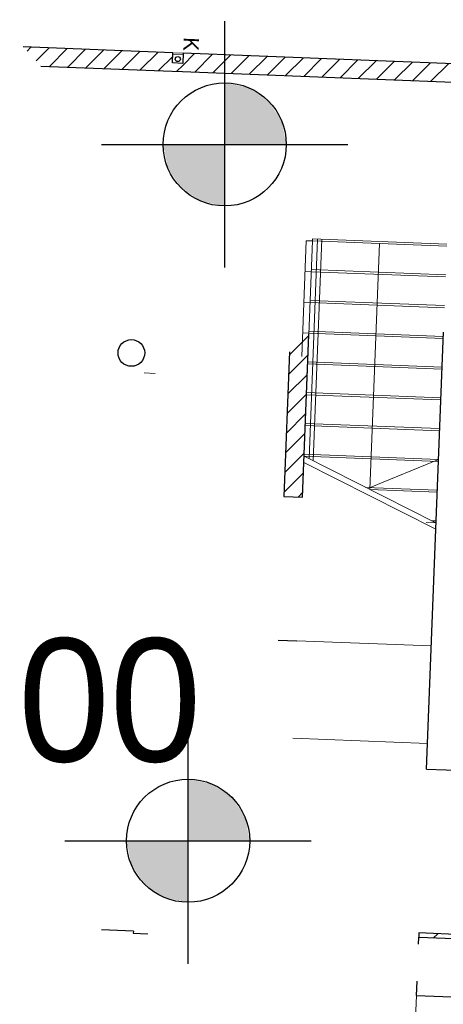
# Model space of a CAD drawing. Extents: x -134780 to 5540120, y 74663 to 5964901.
# Tile 38 of 71: x 5539588.15 to 5539592.28, y 5961331.86 to 5961341.46. Entities that reach past the tile are written whole.
import ezdxf

# ---------------------------------------------------------------- set-up
doc = ezdxf.new("R2010")
doc.units = 0
doc.header["$MEASUREMENT"] = 0
doc.set_wipeout_variables(frame=1)
doc.linetypes.add('Hidden Line', pattern=[50, 25, -25])
doc.linetypes.add('Krawędzie ukryte', pattern=[150, 100, -50])
for name, color, linetype, lineweight in [('Arch balustrady_Nr_Pióra__21', 7, 'Continuous', 9), ('Arch IS_Nr_Pióra__52', 34, 'Continuous', 25), ('Arch ściany nośne_Nr_Pióra__21', 7, 'Continuous', 9), ('Arch ściany nośne_Nr_Pióra__27', 7, 'Continuous', 30), ('Drzwi ArchiCAD_Nr_Pióra__27', 7, 'Continuous', 30), ('INWENT OPISY_Nr_Pióra__52', 34, 'Continuous', 25), ('INWENT RZĘDNE_Nr_Pióra__15', 214, 'Continuous', 25), ('INWENT RZĘDNE_Nr_Pióra__20', 1, 'Continuous', 100), ('INWENT.ŚCIANY_Nr_Pióra__1', 7, 'Continuous', 25), ('Istniejące schody_Nr_Pióra__101', 8, 'Continuous', 13), ('Istniejące schody_Nr_Pióra__5', 7, 'Continuous', 13), ('mapa', 7, 'Continuous', 13), ('zasuwa_lub_zawor_Nr_Pióra__7', 7, 'Continuous', 13)]:
    doc.layers.add(name, color=color, linetype=linetype, lineweight=lineweight)
for name, color, linetype, lineweight, true_color in [('Arch obudowy GK_Nr_Pióra__9', 7, 'Continuous', 13, 0x3dad99), ('Arch okna_Nr_Pióra__4', 7, 'Continuous', 9, 0x029e21), ('Arch schody_Nr_Pióra__25', 7, 'Continuous', 13, 0x40a5ff)]:
    doc.layers.add(name, color=color, linetype=linetype, lineweight=lineweight, true_color=true_color)
doc.layers.add('Arch ściany nośne', color=7, linetype='Continuous')
doc.styles.add('GENERATED_STYLE_1', font='txt')
doc.styles.add('GENERATED_STYLE_2', font='txt')

# ---------------------------------------------------------------- blocks, each defined once
blk = doc.blocks.new('Ściana_58', base_point=(-121796.4, 107182.4))
at = {"layer": 'Arch ściany nośne_Nr_Pióra__21', "linetype": 'Continuous'}
h = blk.add_hatch(dxfattribs=at)
h.set_pattern_fill('Common_Brick', color=256, style=0, pattern_type=2)
h.set_pattern_definition([(45, (0, 0), (-91.92388, 91.92388), [])])
h.paths.add_polyline_path([(-121798, 107142.4), (-121368.3, 107125.6), (-121366.7, 107165.6), (-121796.4, 107182.4)], flags=0)
at = {"layer": 'Arch ściany nośne_Nr_Pióra__27', "linetype": 'Continuous'}
for p, q in [((-121796.4, 107182.4), (-121798, 107142.4)), ((-121798, 107142.4), (-121368.3, 107125.6)), ((-121366.7, 107165.6), (-121796.4, 107182.4)), ((-121368.3, 107125.6), (-121366.7, 107165.6))]:
    blk.add_line(p, q, dxfattribs=at)
blk = doc.blocks.new('mapa')
at = {"layer": 'Arch ściany nośne_Nr_Pióra__21', "linetype": 'Continuous'}
h = blk.add_hatch(dxfattribs=at)
h.set_pattern_fill('Common_Brick', color=252, scale=0.001, style=0, pattern_type=2)
h.set_pattern_definition([(45, (5539713.8376, 5961225.37486), (-0.09192388, 0.09192388), [])])
h.paths.add_polyline_path([(5539589.7405, 5961341.0336), (5539589.6406, 5961341.0375), (5539589.6375, 5961340.9575), (5539589.7374, 5961340.9536)], flags=0)
at = {"layer": 'INWENT RZĘDNE_Nr_Pióra__15', "linetype": 'Continuous'}
for points in [[(5539589.793, 5961333.4566), (5539590.393, 5961333.4566), (5539590.3473, 5961333.6862), (5539590.2172, 5961333.8809), (5539590.0226, 5961334.0109), (5539589.793, 5961334.0566)], [(5539589.793, 5961333.4566), (5539589.193, 5961333.4566), (5539589.2386, 5961333.227), (5539589.3687, 5961333.0323), (5539589.5633, 5961332.9023), (5539589.793, 5961332.8566)]]:
    blk.add_hatch(color=252, dxfattribs=at).paths.add_polyline_path(points, flags=0)
at = {"layer": 'INWENT RZĘDNE_Nr_Pióra__20', "linetype": 'Continuous', "lineweight": 25}
for points in [[(5539590.1494, 5961340.2438), (5539590.7494, 5961340.2438), (5539590.7038, 5961340.4734), (5539590.5737, 5961340.6681), (5539590.3791, 5961340.7981), (5539590.1494, 5961340.8438)], [(5539590.1494, 5961340.2438), (5539589.5494, 5961340.2438), (5539589.5951, 5961340.0142), (5539589.7252, 5961339.8195), (5539589.9198, 5961339.6895), (5539590.1494, 5961339.6438)]]:
    blk.add_hatch(color=252, dxfattribs=at).paths.add_polyline_path(points, flags=0)
at = {"layer": 'Arch balustrady_Nr_Pióra__21', "color": 252, "linetype": 'Continuous'}
for p, q in [((5539591.0546, 5961339.3209), (5539590.9709, 5961337.1797)), ((5539591.0946, 5961339.3194), (5539591.0102, 5961337.1598))]:
    blk.add_line(p, q, dxfattribs=at)
at = {"layer": 'Arch IS_Nr_Pióra__52', "color": 252, "linetype": 'Continuous'}
blk.add_circle((5539589.6921, 5961341.0755), 0.025, dxfattribs=at)
at = {"layer": 'Arch obudowy GK_Nr_Pióra__9', "color": 252, "linetype": 'Continuous'}
for p, q in [((5539589.6445, 5961341.1374), (5539589.7444, 5961341.1335)), ((5539589.6439, 5961341.1224), (5539589.7438, 5961341.1185))]:
    blk.add_line(p, q, dxfattribs=at)
at = {"layer": 'Arch okna_Nr_Pióra__4', "color": 252, "linetype": 'Continuous'}
blk.add_line((5539592.0174, 5961331.9477), (5539591.9728, 5961330.8086), dxfattribs=at)
at = {"layer": 'Arch schody_Nr_Pióra__25', "color": 252, "linetype": 'Continuous'}
for p, q in [((5539591.0046, 5961339.3229), (5539591.0039, 5961339.3029)), ((5539591.0046, 5961339.3229), (5539592.3136, 5961339.2717)), ((5539590.9929, 5961339.0231), (5539592.3019, 5961338.9719)), ((5539590.9812, 5961338.7233), (5539592.2902, 5961338.6722)), ((5539590.9695, 5961338.4236), (5539592.2785, 5961338.3724)), ((5539590.9578, 5961338.1238), (5539592.2668, 5961338.0726)), ((5539590.9461, 5961337.824), (5539592.2551, 5961337.7729)), ((5539590.9343, 5961337.5243), (5539592.2433, 5961337.4731)), ((5539590.9226, 5961337.2245), (5539592.2316, 5961337.1733)), ((5539591.5218, 5961336.9008), (5539592.2199, 5961336.8735)), ((5539592.1646, 5961336.5755), (5539592.2082, 5961336.5738))]:
    blk.add_line(p, q, dxfattribs=at)
at = {"layer": 'Arch ściany nośne_Nr_Pióra__21', "color": 252, "linetype": 'Continuous'}
for p, q in [((5539588.2238, 5961341.1531), (5539588.2621, 5961341.1914)), ((5539588.3121, 5961341.0576), (5539588.439, 5961341.1845)), ((5539588.4426, 5961341.0042), (5539588.6159, 5961341.1776)), ((5539588.6195, 5961340.9973), (5539588.7929, 5961341.1707)), ((5539588.7964, 5961340.9904), (5539588.9698, 5961341.1638)), ((5539588.9734, 5961340.9835), (5539589.1467, 5961341.1568)), ((5539589.1503, 5961340.9766), (5539589.3236, 5961341.1499)), ((5539589.3272, 5961340.9697), (5539589.5006, 5961341.143)), ((5539589.5041, 5961340.9627), (5539589.6431, 5961341.1017)), ((5539589.7398, 5961341.0145), (5539589.8544, 5961341.1292)), ((5539589.858, 5961340.9489), (5539590.0314, 5961341.1223)), ((5539590.0349, 5961340.942), (5539590.2083, 5961341.1154)), ((5539590.2119, 5961340.9351), (5539590.3852, 5961341.1084)), ((5539590.3888, 5961340.9282), (5539590.5622, 5961341.1015)), ((5539590.5657, 5961340.9212), (5539590.7391, 5961341.0946)), ((5539590.7427, 5961340.9143), (5539590.916, 5961341.0877)), ((5539590.9196, 5961340.9074), (5539591.093, 5961341.0808)), ((5539591.0965, 5961340.9005), (5539591.2699, 5961341.0739)), ((5539591.2735, 5961340.8936), (5539591.4468, 5961341.0669)), ((5539591.4504, 5961340.8867), (5539591.6238, 5961341.06)), ((5539591.6273, 5961340.8797), (5539591.8007, 5961341.0531)), ((5539591.8043, 5961340.8728), (5539591.9776, 5961341.0462)), ((5539591.9812, 5961340.8659), (5539592.1546, 5961341.0393)), ((5539592.1581, 5961340.859), (5539592.3315, 5961341.0324)), ((5539590.7804, 5961338.1943), (5539590.9679, 5961338.3818)), ((5539590.7729, 5961338.003), (5539590.9604, 5961338.1905)), ((5539590.7654, 5961337.8117), (5539590.9529, 5961337.9991)), ((5539590.758, 5961337.6204), (5539590.9454, 5961337.8078)), ((5539590.7505, 5961337.429), (5539590.9379, 5961337.6165)), ((5539590.743, 5961337.2377), (5539590.9305, 5961337.4252)), ((5539590.7355, 5961337.0464), (5539590.923, 5961337.2338)), ((5539590.728, 5961336.8551), (5539590.9155, 5961337.0425)), ((5539590.8633, 5961336.8065), (5539590.908, 5961336.8512))]:
    blk.add_line(p, q, dxfattribs=at)
at = {"layer": 'Arch ściany nośne_Nr_Pióra__27', "color": 252, "linetype": 'Continuous'}
for p, q in [((5539589.6445, 5961341.1374), (5539588.1856, 5961341.1944)), ((5539589.6406, 5961341.0375), (5539589.6445, 5961341.1374)), ((5539589.7444, 5961341.1335), (5539589.7405, 5961341.0336)), ((5539592.3824, 5961341.0304), (5539589.7444, 5961341.1335)), ((5539589.7405, 5961341.0336), (5539589.6406, 5961341.0375)), ((5539588.3584, 5961341.0075), (5539589.6375, 5961340.9575)), ((5539589.6375, 5961340.9575), (5539589.7374, 5961340.9536)), ((5539589.7374, 5961340.9536), (5539592.3754, 5961340.8505)), ((5539590.9062, 5961336.8048), (5539590.9683, 5961338.3936)), ((5539590.7814, 5961338.2208), (5539590.7264, 5961336.8118))]:
    blk.add_line(p, q, dxfattribs=at)
at = {"layer": 'Drzwi ArchiCAD_Nr_Pióra__27', "color": 252, "linetype": 'Continuous'}
for p, q in [((5539590.7264, 5961336.8118), (5539590.9062, 5961336.8048)), ((5539590.6717, 5961335.4129), (5539590.8515, 5961335.4059))]:
    blk.add_line(p, q, dxfattribs=at)
at = {"layer": 'INWENT RZĘDNE_Nr_Pióra__15', "color": 252, "linetype": 'Continuous'}
for p, q in [((5539589.793, 5961332.2566), (5539589.793, 5961334.6566)), ((5539588.593, 5961333.4566), (5539590.993, 5961333.4566))]:
    blk.add_line(p, q, dxfattribs=at)
blk.add_circle((5539589.793, 5961333.4566), 0.6, dxfattribs=at)
at = {"layer": 'INWENT RZĘDNE_Nr_Pióra__20', "color": 252, "linetype": 'Continuous', "lineweight": 25}
for p, q in [((5539590.1494, 5961339.0438), (5539590.1494, 5961341.4438)), ((5539588.9494, 5961340.2438), (5539591.3494, 5961340.2438))]:
    blk.add_line(p, q, dxfattribs=at)
blk.add_circle((5539590.1494, 5961340.2438), 0.6, dxfattribs=at)
at = {"layer": 'INWENT.ŚCIANY_Nr_Pióra__1', "color": 252, "linetype": 'Continuous'}
for p, q in [((5539592.1137, 5961334.1556), (5539592.2801, 5961338.4124)), ((5539592.1137, 5961334.1556), (5539592.5334, 5961334.1392)), ((5539589.2598, 5961332.5759), (5539588.95, 5961332.588)), ((5539589.2598, 5961332.5759), (5539589.259, 5961332.5559)), ((5539589.259, 5961332.5559), (5539589.3989, 5961332.5504)), ((5539592.0369, 5961332.4473), (5539592.0396, 5961332.5173)), ((5539592.0396, 5961332.5173), (5539592.4693, 5961332.5005)), ((5539592.0174, 5961331.9477), (5539592.0228, 5961332.0876)), ((5539592.0174, 5961331.9477), (5539592.447, 5961331.9309))]:
    blk.add_line(p, q, dxfattribs=at)
blk.add_circle((5539589.2399, 5961338.211), 0.13, dxfattribs=at)
at = {"layer": 'Istniejące schody_Nr_Pióra__101', "color": 252, "linetype": 'Hidden Line'}
for p, q in [((5539590.9439, 5961339.3052), (5539590.8998, 5961338.1761)), ((5539590.9439, 5961339.3052), (5539591.0039, 5961339.3029)), ((5539590.9322, 5961339.0055), (5539590.9921, 5961339.0031)), ((5539590.9205, 5961338.7057), (5539590.9804, 5961338.7034)), ((5539590.9088, 5961338.4059), (5539590.9687, 5961338.4036))]:
    blk.add_line(p, q, dxfattribs=at)
at = {"layer": 'Istniejące schody_Nr_Pióra__5', "color": 252, "linetype": 'Continuous'}
for p, q in [((5539591.0039, 5961339.3029), (5539590.9195, 5961337.1445)), ((5539591.5646, 5961336.8791), (5539591.6584, 5961339.2773)), ((5539590.9218, 5961337.2045), (5539592.2074, 5961336.5538)), ((5539590.9195, 5961337.1445), (5539592.2051, 5961336.4938)), ((5539591.5654, 5961336.898), (5539592.2316, 5961337.1722)), ((5539592.1108, 5961336.5576), (5539592.2074, 5961336.5538))]:
    blk.add_line(p, q, dxfattribs=at)
at = {"layer": 'Istniejące schody_Nr_Pióra__5', "color": 252, "linetype": 'Krawędzie ukryte'}
for p, q in [((5539591.0039, 5961339.3029), (5539592.3129, 5961339.2517)), ((5539590.9921, 5961339.0031), (5539592.3011, 5961338.952)), ((5539590.9804, 5961338.7034), (5539592.2894, 5961338.6522)), ((5539590.9687, 5961338.4036), (5539592.2777, 5961338.3524)), ((5539590.957, 5961338.1038), (5539592.266, 5961338.0526)), ((5539589.4723, 5961338.0117), (5539589.3644, 5961338.0159)), ((5539590.9453, 5961337.804), (5539592.2543, 5961337.7529)), ((5539590.9336, 5961337.5043), (5539592.2426, 5961337.4531)), ((5539590.9218, 5961337.2045), (5539592.2308, 5961337.1533)), ((5539591.5646, 5961336.8791), (5539592.2191, 5961336.8536)), ((5539590.8515, 5961335.4059), (5539592.1605, 5961335.3547)), ((5539590.8144, 5961334.4566), (5539592.1234, 5961334.4054))]:
    blk.add_line(p, q, dxfattribs=at)
at = {"layer": 'Arch ściany nośne', "color": 252, "xscale": 0.001, "yscale": 0.001, "zscale": 0.001}
blk.add_blockref('Ściana_58', (5539592.0412, 5961332.5572), dxfattribs=at)
at = {"layer": 'INWENT OPISY_Nr_Pióra__52', "color": 252, "linetype": 'Continuous', "insert": (5539589.898, 5961341.2176), "char_height": 0.15, "attachment_point": 2, "rotation": 267.76157, "style": 'GENERATED_STYLE_2'}
blk.add_mtext('{K}', dxfattribs=at)
at = {"layer": 'INWENT RZĘDNE_Nr_Pióra__15', "color": 252, "insert": (5539585.9179, 5961334.0054), "char_height": 1.2, "attachment_point": 7, "style": 'GENERATED_STYLE_1'}
blk.add_mtext('{±0,00}', dxfattribs=at)

msp = doc.modelspace()

# ---------------------------------------------------------------- block references
at = {"layer": 'mapa', "color": 4, "lineweight": 40}
msp.add_blockref('mapa', (0, 0), dxfattribs=at)

# ---------------------------------------------------------------- next in the draw order: wipeouts: each hides what was drawn before it
msp.add_wipeout([(5539444.713, 5961266.9628), (5539444.713, 5961415.4628), (5539654.713, 5961415.4628), (5539651.713, 5961412.4128), (5539457.213, 5961412.4128), (5539457.213, 5961270.0128), (5539651.713, 5961270.0128), (5539654.713, 5961266.9628)]).dxf.layer = 'zasuwa_lub_zawor_Nr_Pióra__7'

doc.saveas('drawing.dxf')
